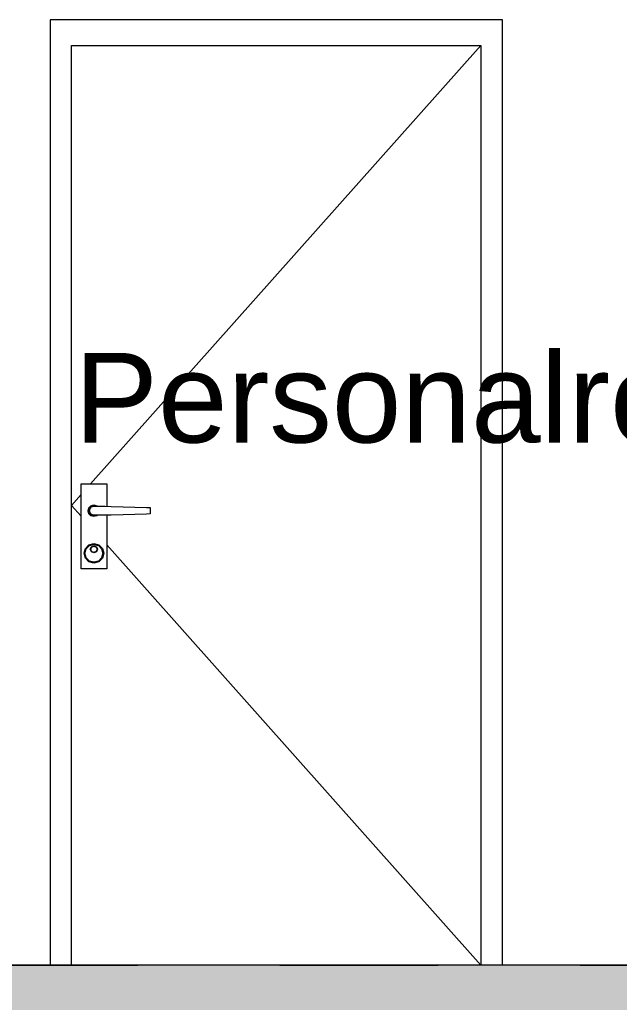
# Model space of a CAD drawing. Header units: millimetres. Extents: x 165469 to 198610573, y -6480348226 to 105421.
# Tile 6 of 42: x 174846776 to 174848115, y -6480306694 to -6480304496. Entities that reach past the tile are written whole.
import ezdxf

# ---------------------------------------------------------------- set-up
doc = ezdxf.new("R2010")
doc.units = ezdxf.units.MM
doc.header["$LTSCALE"] = 0.5
doc.header["$MEASUREMENT"] = 0
doc.linetypes.add('PLINE', pattern=[0])
doc.linetypes.add('Prikk & stiplet', pattern=[1340.555525, 705.555534, -352.777767, 0, -282.222223])
doc.layers.add('234- Vinduer_ dører_ porter(Nye konstruksjoner)', color=7, linetype='Continuous', lineweight=0)
for name, color, linetype in [('244- Vinduer_ dører_ foldevegger(Nye konstruksjoner)', 7, 'Continuous'), ('251- Frittbærende dekker (Skravur)(Nye konstruksjoner)', 7, 'Continuous'), ('251- Frittbærende dekker(Nye konstruksjoner)', 7, 'Continuous'), ('832- Tekst bygning(Nye konstruksjoner)', 7, 'Continuous')]:
    doc.layers.add(name, color=color, linetype=linetype)
doc.styles.add('GENERATED_STYLE_1', font='arial.ttf')

msp = doc.modelspace()

# ---------------------------------------------------------------- hatches: boundary and pattern name
at = {"layer": '251- Frittbærende dekker (Skravur)(Nye konstruksjoner)', "linetype": 'Continuous'}
msp.add_hatch(color=256, dxfattribs=at).paths.add_polyline_path([(174845338.5, -6480306606.3), (174845338.5, -6480306706.3), (174850641.5, -6480306706.3), (174850641.5, -6480306606.3)])

# ---------------------------------------------------------------- linework, layer by layer
at = {"linetype": 'Prikk & stiplet'}
msp.add_line((174840653.6, -6480306606.3), (174865311.5, -6480306606.3), dxfattribs=at)
at = {"layer": '234- Vinduer_ dører_ porter(Nye konstruksjoner)', "linetype": 'PLINE'}
for p, q in [((174847806, -6480304554.2), (174846934.7, -6480305532.2)), ((174846913.5, -6480305556.1), (174846892, -6480305580.2)), ((174846913.5, -6480305604.4), (174846892, -6480305580.2)), ((174847806, -6480306606.3), (174846970.5, -6480305668.4))]:
    msp.add_line(p, q, dxfattribs=at)
at = {"layer": '244- Vinduer_ dører_ foldevegger(Nye konstruksjoner)', "linetype": 'PLINE'}
for p, q in [((174846844, -6480304496.2), (174846844, -6480304566.2)), ((174847854, -6480304496.2), (174846844, -6480304496.2)), ((174847854, -6480304566.2), (174847854, -6480304496.2)), ((174846844, -6480304566.2), (174846844, -6480306606.3)), ((174846892, -6480306606.3), (174846892, -6480304554.2)), ((174846892, -6480304554.2), (174847806, -6480304554.2)), ((174847806, -6480304554.2), (174847806, -6480306606.3)), ((174847854, -6480306606.3), (174847854, -6480304566.2)), ((174846913.5, -6480305532.2), (174846970.5, -6480305532.2)), ((174846913.5, -6480305722.2), (174846913.5, -6480305532.2)), ((174846970.5, -6480305532.2), (174846970.5, -6480305582.4)), ((174846930.7, -6480305585.8), (174846935.5, -6480305581)), ((174846931.6, -6480305586.2), (174846936, -6480305581.9)), ((174846935.5, -6480305581), (174846942, -6480305579.2)), ((174846936, -6480305581.9), (174846942, -6480305580.2)), ((174846942, -6480305579.2), (174846948.5, -6480305581)), ((174846942, -6480305580.2), (174846948, -6480305581.9)), ((174846948, -6480305581.9), (174846948.4, -6480305582.2)), ((174846948.5, -6480305581), (174846949.7, -6480305582.2)), ((174846929, -6480305592.2), (174846930.7, -6480305585.8)), ((174846930.7, -6480305598.8), (174846929, -6480305592.2)), ((174846930, -6480305592.2), (174846931.6, -6480305586.2)), ((174846931.6, -6480305598.2), (174846930, -6480305592.2)), ((174846935.5, -6480305603.5), (174846930.7, -6480305598.8)), ((174846936, -6480305602.6), (174846931.6, -6480305598.2)), ((174846932, -6480305592.2), (174846933.3, -6480305587.2)), ((174846933.3, -6480305597.2), (174846932, -6480305592.2)), ((174846933.3, -6480305587.2), (174846937, -6480305583.6)), ((174846937, -6480305600.9), (174846933.3, -6480305597.2)), ((174846942, -6480305605.2), (174846935.5, -6480305603.5)), ((174846942, -6480305604.2), (174846936, -6480305602.6)), ((174846937, -6480305583.6), (174846942, -6480305582.2)), ((174846942, -6480305602.2), (174846937, -6480305600.9)), ((174846942, -6480305582.2), (174846967, -6480305582.2)), ((174846967, -6480305602.2), (174846942, -6480305602.2)), ((174846948, -6480305602.6), (174846942, -6480305604.2)), ((174846948.5, -6480305603.5), (174846942, -6480305605.2)), ((174846948.4, -6480305602.2), (174846948, -6480305602.6)), ((174846949.7, -6480305602.2), (174846948.5, -6480305603.5)), ((174846967, -6480305582.2), (174846980.4, -6480305582.6)), ((174846980.4, -6480305601.9), (174846967, -6480305602.2)), ((174846970.5, -6480305602.1), (174846970.5, -6480305722.2)), ((174846980.4, -6480305582.6), (174847007.1, -6480305583.4)), ((174847007.1, -6480305601.1), (174846980.4, -6480305601.9)), ((174847007.1, -6480305583.4), (174847033.5, -6480305584.2)), ((174847033.5, -6480305600.3), (174847007.1, -6480305601.1)), ((174847033.5, -6480305584.2), (174847059.4, -6480305585)), ((174847059.4, -6480305599.5), (174847033.5, -6480305600.3)), ((174847059.4, -6480305585), (174847067.4, -6480305585.2)), ((174847067.4, -6480305599.2), (174847059.4, -6480305599.5)), ((174847067.4, -6480305585.2), (174847067.4, -6480305599.2)), ((174846922.9, -6480305676.2), (174846931, -6480305668.2)), ((174846924.7, -6480305677.2), (174846932, -6480305669.9)), ((174846931, -6480305668.2), (174846942, -6480305665.2)), ((174846932, -6480305669.9), (174846942, -6480305667.2)), ((174846942, -6480305665.2), (174846953, -6480305668.2)), ((174846942, -6480305667.2), (174846952, -6480305669.9)), ((174846952, -6480305669.9), (174846959.3, -6480305677.2)), ((174846953, -6480305668.2), (174846961, -6480305676.2)), ((174846920, -6480305687.2), (174846922.9, -6480305676.2)), ((174846922.9, -6480305698.2), (174846920, -6480305687.2)), ((174846922, -6480305687.2), (174846924.7, -6480305677.2)), ((174846924.7, -6480305697.2), (174846922, -6480305687.2)), ((174846934, -6480305678.2), (174846936.3, -6480305672.6)), ((174846936.3, -6480305683.9), (174846934, -6480305678.2)), ((174846935, -6480305678.2), (174846937, -6480305673.3)), ((174846937, -6480305683.2), (174846935, -6480305678.2)), ((174846936.3, -6480305672.6), (174846942, -6480305670.2)), ((174846942, -6480305686.2), (174846936.3, -6480305683.9)), ((174846937, -6480305673.3), (174846942, -6480305671.2)), ((174846942, -6480305685.2), (174846937, -6480305683.2)), ((174846942, -6480305670.2), (174846947.6, -6480305672.6)), ((174846942, -6480305671.2), (174846946.9, -6480305673.3)), ((174846946.9, -6480305683.2), (174846942, -6480305685.2)), ((174846947.6, -6480305683.9), (174846942, -6480305686.2)), ((174846946.9, -6480305673.3), (174846949, -6480305678.2)), ((174846949, -6480305678.2), (174846946.9, -6480305683.2)), ((174846947.6, -6480305672.6), (174846950, -6480305678.2)), ((174846950, -6480305678.2), (174846947.6, -6480305683.9)), ((174846959.3, -6480305677.2), (174846962, -6480305687.2)), ((174846962, -6480305687.2), (174846959.3, -6480305697.2)), ((174846961, -6480305676.2), (174846964, -6480305687.2)), ((174846964, -6480305687.2), (174846961, -6480305698.2)), ((174846931, -6480305706.3), (174846922.9, -6480305698.2)), ((174846932, -6480305704.6), (174846924.7, -6480305697.2)), ((174846942, -6480305709.2), (174846931, -6480305706.3)), ((174846942, -6480305707.2), (174846932, -6480305704.6)), ((174846952, -6480305704.6), (174846942, -6480305707.2)), ((174846953, -6480305706.3), (174846942, -6480305709.2)), ((174846959.3, -6480305697.2), (174846952, -6480305704.6)), ((174846961, -6480305698.2), (174846953, -6480305706.3)), ((174846970.5, -6480305722.2), (174846913.5, -6480305722.2))]:
    msp.add_line(p, q, dxfattribs=at)
at = {"layer": '251- Frittbærende dekker(Nye konstruksjoner)', "linetype": 'PLINE'}
msp.add_line((174850641.5, -6480306606.3), (174845391.5, -6480306606.3), dxfattribs=at)

# ---------------------------------------------------------------- texts
at = {"layer": '832- Tekst bygning(Nye konstruksjoner)', "linetype": 'Continuous', "insert": (174846898.7, -6480305239.9), "char_height": 200, "attachment_point": 1, "style": 'GENERATED_STYLE_1'}
msp.add_mtext('\\A1;{\\pql;\\fArial|b0|i0|c0|p0;\\W1.000000;Personalrom}', dxfattribs=at)

doc.saveas('drawing.dxf')
